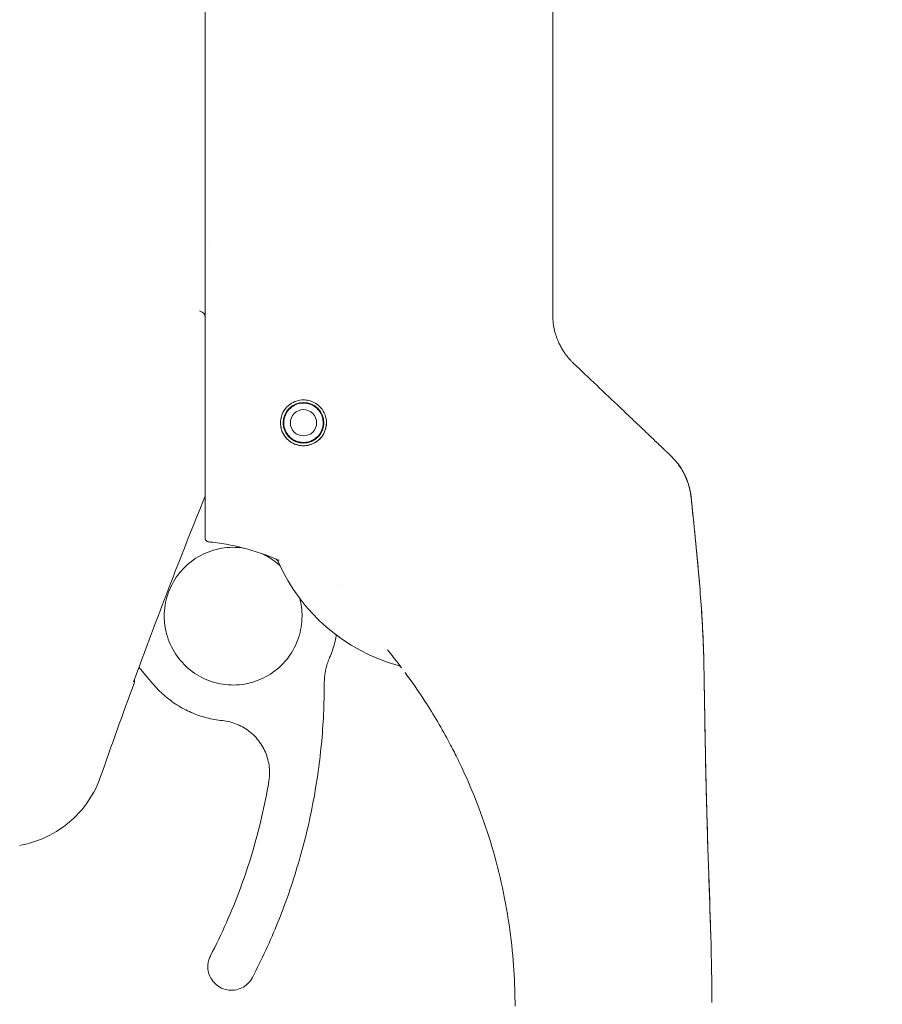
# Model space of a CAD drawing. Header units: inches. Extents: x 2 to 304, y 7 to 191.
# Tile 12 of 53: x 85.59 to 88.18, y 110.97 to 113.92. Entities that reach past the tile are written whole.
import ezdxf

# ---------------------------------------------------------------- set-up
doc = ezdxf.new("R2010")
doc.units = ezdxf.units.IN
doc.header["$LTSCALE"] = 18
doc.header["$MEASUREMENT"] = 0
doc.layers.add('Dimension (ANSI)', color=7, linetype='Continuous', lineweight=5)
doc.layers.add('Visible (ANSI)', color=7, linetype='Continuous', lineweight=5)
doc.styles.add('ROMANS', font='romans.shx')
doc.dimstyles.new('Default (ANSI)', dxfattribs={"dimscale": 18, "dimtxt": 0.08, "dimasz": 0.098425, "dimexe": 0.125, "dimexo": 0.0625, "dimgap": 0.031496, "dimtad": 0, "dimtih": 1, "dimtoh": 1, "dimrnd": 1e-08, "dimzin": 0, "dimdsep": 46, "dimtxsty": 'ROMANS', "dimcen": 0.09, "dimdle": 0.393701, "dimclrd": 256, "dimclre": 256, "dimclrt": 256, "dimadec": 0, "dimazin": 0, "dimtfac": 1.25, "dimtofl": 0, "dimtmove": 0, "dimatfit": 3, "dimfxl": 0, "dimtolj": 1, "dimtzin": 0, "dimlwd": -1, "dimlwe": -1, "dimarcsym": 0})

# ---------------------------------------------------------------- blocks, each defined once
blk = doc.blocks.new('*D29')
at = {"layer": 'Defpoints', "color": 0}
for p in [(83.2262, 112.605), (84.2262, 108.4217), (84.2262, 89.0673)]:
    blk.add_point(p, dxfattribs=at)
at = {"layer": 'Dimension (ANSI)'}
for p, q in [((83.2262, 111.48), (83.2262, 106.1717)), ((84.2262, 90.1923), (84.2262, 110.6717)), ((81.4546, 108.4217), (79.6829, 108.4217)), ((85.9979, 108.4217), (89.7182, 108.4217))]:
    blk.add_line(p, q, dxfattribs=at)
for points in [[(81.4546, 108.717), (81.4546, 108.1264), (83.2262, 108.4217)], [(85.9979, 108.717), (85.9979, 108.1264), (84.2262, 108.4217)]]:
    blk.add_solid(points, dxfattribs=at)
at = {"layer": 'Dimension (ANSI)', "insert": (90.2851, 109.1417), "char_height": 1.44, "attachment_point": 1, "style": 'ROMANS'}
blk.add_mtext('\\A1;1.00', dxfattribs=at)

msp = doc.modelspace()

# ---------------------------------------------------------------- linework, layer by layer
at = {"layer": 'Visible (ANSI)'}
for p, q in [((86.4526, 112.7692), (86.4547, 112.7707)), ((86.4526, 112.769), (86.4549, 112.7706)), ((86.4526, 112.769), (86.4526, 112.7692)), ((86.457, 112.7703), (86.4586, 112.768)), ((86.4571, 112.7702), (86.4586, 112.7681)), ((86.409, 112.757), (86.4095, 112.7598)), ((86.409, 112.7571), (86.4095, 112.7597)), ((86.409, 112.757), (86.409, 112.7571)), ((86.4113, 112.761), (86.414, 112.7605)), ((86.4114, 112.7611), (86.414, 112.7606)), ((86.414, 112.7605), (86.414, 112.7606)), ((86.4586, 112.768), (86.4586, 112.7681)), ((86.4919, 112.7467), (86.4919, 112.7469)), ((86.4919, 112.7469), (86.4946, 112.7464)), ((86.4919, 112.7467), (86.4947, 112.7463)), ((86.4959, 112.7446), (86.4954, 112.7418)), ((86.3867, 112.7177), (86.3851, 112.72)), ((86.3854, 112.722), (86.3878, 112.7237)), ((86.3855, 112.7222), (86.3878, 112.7238)), ((86.3863, 112.7104), (86.3863, 112.7115)), ((86.3878, 112.7237), (86.3878, 112.7238)), ((86.5044, 112.7104), (86.5044, 112.7115)), ((86.5053, 112.6989), (86.5029, 112.6972)), ((86.504, 112.7033), (86.5056, 112.7009)), ((86.504, 112.7032), (86.5056, 112.7008)), ((86.3948, 112.6764), (86.3953, 112.6791)), ((86.3948, 112.6763), (86.3953, 112.6791)), ((86.3988, 112.6741), (86.3959, 112.6746)), ((86.4338, 112.6505), (86.4321, 112.6529)), ((86.4381, 112.6518), (86.4357, 112.6502)), ((86.4795, 112.6599), (86.4767, 112.6604)), ((86.4817, 112.6639), (86.4812, 112.661)), ((86.5534, 112.221), (86.5534, 112.221)), ((85.9516, 111.9769), (85.9931, 111.9274)), ((86.1584, 111.0785), (86.1584, 111.0788))]:
    msp.add_line(p, q, dxfattribs=at)
for radius in [0.061, 0.0394]:
    msp.add_circle((86.4453, 112.7104), radius, dxfattribs=at)
for centre, radius, start, end in [((86.4453, 112.7115), 0.0591, 81.8817, 123.3302), ((86.4453, 112.7104), 0.0591, 82.9416, 122.0584), ((86.4453, 112.7104), 0.0591, 77.0584, 82.9416), ((86.4453, 112.7115), 0.0591, 36.6698, 77.8028), ((86.4453, 112.7115), 0.0591, 127.7151, 168.1183), ((86.4453, 112.7104), 0.0591, 127.9416, 167.0584), ((86.4453, 112.7104), 0.0591, 122.0584, 127.9416), ((86.4453, 112.7104), 0.0591, 37.9415, 77.0584), ((86.4453, 112.7104), 0.0591, 32.0584, 37.9416), ((86.4453, 112.7104), 0.0591, 352.9416, 32.0584), ((86.4453, 112.7115), 0.0591, 360, 31.7993), ((86.4453, 112.7103), 0.0689, 180.0866, 359.908), ((86.4453, 112.7116), 0.061, 180.5649, 214.3028), ((86.4453, 112.7113), 0.061, 180.426, 214.2337), ((86.4453, 112.711), 0.061, 180.2801, 214.161), ((86.4453, 112.7115), 0.0591, 173.8026, 180), ((86.4453, 112.7104), 0.0591, 172.9416, 212.0584), ((86.4453, 112.7104), 0.0591, 167.0584, 172.9416), ((86.4453, 112.7116), 0.061, 350.1606, 359.4351), ((86.4453, 112.7113), 0.061, 350.387, 359.574), ((86.4453, 112.711), 0.061, 350.6259, 359.7199), ((86.4453, 112.711), 0.061, 306.0541, 348.4886), ((86.4453, 112.7113), 0.061, 306.1272, 348.1401), ((86.4453, 112.7116), 0.061, 306.1969, 347.8063), ((86.4453, 112.7104), 0.0591, 307.9416, 347.0584), ((86.4453, 112.7104), 0.0591, 347.0584, 352.9416), ((86.4453, 112.7104), 0.0591, 212.0584, 217.9416), ((86.4453, 112.711), 0.061, 216.6293, 258.663), ((86.4453, 112.7113), 0.061, 217.0496, 258.42), ((86.4453, 112.7116), 0.061, 217.4525, 258.1877), ((86.4453, 112.7104), 0.0591, 217.9415, 257.0584), ((86.4453, 112.7104), 0.0591, 257.0584, 262.9416), ((86.4453, 112.711), 0.061, 261.5114, 303.3706), ((86.4453, 112.7113), 0.061, 261.8599, 302.9504), ((86.4453, 112.7116), 0.061, 262.1937, 302.5475), ((86.4453, 112.7104), 0.0591, 262.9416, 302.0584), ((86.4453, 112.7104), 0.0591, 302.0584, 307.9416), ((86.8752, 112.5139), 0.5512, 203.6685, 254.6398), ((100.7114, 106.4774), 15.748, 159.74434, 160.82859)]:
    msp.add_arc(centre, radius, start, end, dxfattribs=at)
for centre, major_axis, ratio, start_param, end_param in [((87.4589, 113.0716), (-0.2377, -0.1397), 0.832675, 0.198438, 0.234151), ((87.4122, 112.4683), (-0.0314, 0.1943), 0.999998, 4.712389, 5.363425), ((87.4122, 112.4676), (0.1587, 0.1164), 0.999986, 5.754036, 6.283764), ((86.3637, 112.2794), (0.0081, 0.0184), 0.957139, 6.283185, 6.286793), ((86.6814, 112.0167), (0.0155, 0.0128), 0.76332, 6.282539, 6.283187), ((86.8752, 112.5142), (0.5314, -0.1463), 0.999999, 4.712389, 4.712395)]:
    msp.add_ellipse(centre, major_axis=major_axis, ratio=ratio, start_param=start_param, end_param=end_param, dxfattribs=at)
for points, knots in [([(86.1501, 114.0244), (86.1501, 113.9395), (86.1501, 113.8578), (86.1501, 113.7784), (86.1501, 113.6991), (86.1501, 113.6222), (86.1501, 113.5498), (86.1501, 113.4775), (86.1501, 113.4097), (86.1501, 113.339), (86.1501, 113.2684), (86.1501, 113.1948), (86.1501, 113.1208)], [0, 0, 0, 0, 0.25, 0.25, 0.25, 0.5, 0.5, 0.5, 0.75, 0.75, 0.75, 1, 1, 1, 1]), ([(87.1934, 113.4208), (87.1934, 113.4298), (87.1934, 113.4392), (87.1934, 113.449), (87.1934, 113.4589), (87.1934, 113.4693), (87.1934, 113.4801), (87.1934, 113.4909), (87.1934, 113.5022), (87.1934, 113.514), (87.1934, 113.5258), (87.1934, 113.5381), (87.1934, 113.5509), (87.1934, 113.5637), (87.1934, 113.5771), (87.1934, 113.591), (87.1934, 113.6048), (87.1934, 113.6193), (87.1934, 113.6342), (87.1934, 113.6492), (87.1934, 113.6648), (87.1934, 113.6809), (87.1934, 113.697), (87.1934, 113.7138), (87.1934, 113.731), (87.1934, 113.7482), (87.1934, 113.766), (87.1934, 113.7841), (87.1934, 113.8023), (87.1934, 113.8209), (87.1934, 113.8387), (87.1934, 113.8564), (87.1934, 113.8732), (87.1934, 113.8883), (87.1934, 113.9035), (87.1934, 113.9169), (87.1934, 113.9289), (87.1934, 113.941), (87.1934, 113.9515), (87.1934, 113.9608), (87.1934, 113.9701), (87.1934, 113.9781), (87.1934, 113.9852), (87.1934, 113.9922), (87.1934, 113.9982), (87.1934, 114.0034), (87.1934, 114.0085), (87.1934, 114.0129), (87.1934, 114.0165), (87.1934, 114.0202), (87.1934, 114.0232), (87.1934, 114.0256), (87.1934, 114.028), (87.1934, 114.0298), (87.1934, 114.0312), (87.1934, 114.0326), (87.1934, 114.0336), (87.1934, 114.0342), (87.1934, 114.0348), (87.1934, 114.0351), (87.1934, 114.0351)], [0, 0, 0, 0, 0.05, 0.05, 0.05, 0.1, 0.1, 0.1, 0.15, 0.15, 0.15, 0.2, 0.2, 0.2, 0.25, 0.25, 0.25, 0.3, 0.3, 0.3, 0.35, 0.35, 0.35, 0.4, 0.4, 0.4, 0.45, 0.45, 0.45, 0.5, 0.5, 0.5, 0.55, 0.55, 0.55, 0.6, 0.6, 0.6, 0.65, 0.65, 0.65, 0.7, 0.7, 0.7, 0.75, 0.75, 0.75, 0.8, 0.8, 0.8, 0.85, 0.85, 0.85, 0.9, 0.9, 0.9, 0.95, 0.95, 0.95, 1, 1, 1, 1]), ([(87.1934, 113.0311), (87.1934, 113.0719), (87.1934, 113.1135), (87.1934, 113.156), (87.1934, 113.1985), (87.1934, 113.2418), (87.1934, 113.286), (87.1934, 113.3301), (87.1934, 113.3751), (87.1934, 113.4208)], [0, 0, 0, 0, 0.3333333, 0.3333333, 0.3333333, 0.6666667, 0.6666667, 0.6666667, 1, 1, 1, 1]), ([(86.1501, 113.1208), (86.1501, 113.1109), (86.1501, 113.1008), (86.1501, 113.0903), (86.1501, 113.0797), (86.1501, 113.0688), (86.1501, 113.0581), (86.1501, 113.0474), (86.1501, 113.0369), (86.1501, 113.0265), (86.1501, 113.0161), (86.1501, 113.0058), (86.1501, 112.9956), (86.1501, 112.9854), (86.1501, 112.9753), (86.1501, 112.9654), (86.1501, 112.9556), (86.1501, 112.9459), (86.1501, 112.9359), (86.1501, 112.926), (86.1501, 112.9158), (86.1501, 112.9051), (86.1501, 112.8944), (86.1501, 112.8831), (86.1501, 112.8717), (86.1501, 112.8603), (86.1501, 112.8488), (86.1501, 112.8371), (86.1501, 112.8254), (86.1501, 112.8136), (86.1501, 112.8016), (86.1501, 112.7896), (86.1501, 112.7776), (86.1501, 112.7654), (86.1501, 112.7533), (86.1501, 112.7411), (86.1501, 112.7289), (86.1501, 112.7167), (86.1501, 112.7045), (86.1501, 112.6922), (86.1501, 112.6799), (86.1501, 112.6673), (86.1501, 112.6557), (86.1501, 112.644), (86.1501, 112.6332), (86.1501, 112.6234), (86.1501, 112.6135), (86.1501, 112.6046), (86.1501, 112.5963), (86.1501, 112.588), (86.1501, 112.5803), (86.1501, 112.5731), (86.1501, 112.5658), (86.1501, 112.5589), (86.1501, 112.5523), (86.1501, 112.5456), (86.1501, 112.5391), (86.1501, 112.5327), (86.1501, 112.5263), (86.1501, 112.5201), (86.1501, 112.5139), (86.1501, 112.5077), (86.1501, 112.5016), (86.1501, 112.4955), (86.1501, 112.4894), (86.1501, 112.4833), (86.1501, 112.4774), (86.1501, 112.4714), (86.1501, 112.4656), (86.1501, 112.4603), (86.1501, 112.4549), (86.1501, 112.4501), (86.1501, 112.4458), (86.1501, 112.4414), (86.1501, 112.4375), (86.1501, 112.434), (86.1501, 112.4304), (86.1501, 112.4271), (86.1501, 112.4242), (86.1501, 112.4212), (86.1501, 112.4186), (86.1501, 112.4161), (86.1501, 112.4137), (86.1501, 112.4115), (86.1501, 112.4094), (86.1501, 112.4074), (86.1501, 112.4055), (86.1501, 112.4037), (86.1501, 112.402), (86.1501, 112.4004), (86.1501, 112.3988), (86.1501, 112.3973), (86.1501, 112.3958), (86.1501, 112.3944), (86.1501, 112.393), (86.1501, 112.3916), (86.1501, 112.3903), (86.1501, 112.3889), (86.1501, 112.3876), (86.1501, 112.3862), (86.1501, 112.3849), (86.1501, 112.3835), (86.1501, 112.3822), (86.1501, 112.3809), (86.1501, 112.3797), (86.1501, 112.3786), (86.1501, 112.3775), (86.1501, 112.3766), (86.1501, 112.3757), (86.1501, 112.3749), (86.1501, 112.3741), (86.1501, 112.3734), (86.1501, 112.3728), (86.1501, 112.3722), (86.1501, 112.3716), (86.1501, 112.3711), (86.1501, 112.3706), (86.1501, 112.3701), (86.1501, 112.3697), (86.1501, 112.3693), (86.1501, 112.3689), (86.1501, 112.3686), (86.1501, 112.3682), (86.1501, 112.3679), (86.1501, 112.3676), (86.1501, 112.3674), (86.1501, 112.3672), (86.1501, 112.3669), (86.1501, 112.3667), (86.1501, 112.3665), (86.1501, 112.3663), (86.1501, 112.3662), (86.1501, 112.366), (86.1501, 112.3659), (86.1501, 112.3658), (86.1501, 112.3656), (86.1501, 112.3655), (86.1501, 112.3654), (86.1501, 112.3654), (86.1501, 112.3653), (86.1501, 112.3652), (86.1501, 112.3652), (86.1501, 112.3651), (86.1501, 112.3651), (86.1501, 112.365), (86.1501, 112.365), (86.1501, 112.365), (86.1501, 112.3649), (86.1501, 112.3649), (86.1501, 112.3649), (86.1501, 112.3649)], [0, 0, 0, 0, 0.02, 0.02, 0.02, 0.04, 0.04, 0.04, 0.06, 0.06, 0.06, 0.08, 0.08, 0.08, 0.1, 0.1, 0.1, 0.12, 0.12, 0.12, 0.14, 0.14, 0.14, 0.16, 0.16, 0.16, 0.18, 0.18, 0.18, 0.2, 0.2, 0.2, 0.22, 0.22, 0.22, 0.24, 0.24, 0.24, 0.26, 0.26, 0.26, 0.28, 0.28, 0.28, 0.3, 0.3, 0.3, 0.32, 0.32, 0.32, 0.34, 0.34, 0.34, 0.36, 0.36, 0.36, 0.38, 0.38, 0.38, 0.4, 0.4, 0.4, 0.42, 0.42, 0.42, 0.44, 0.44, 0.44, 0.46, 0.46, 0.46, 0.48, 0.48, 0.48, 0.5, 0.5, 0.5, 0.52, 0.52, 0.52, 0.54, 0.54, 0.54, 0.56, 0.56, 0.56, 0.58, 0.58, 0.58, 0.6, 0.6, 0.6, 0.62, 0.62, 0.62, 0.64, 0.64, 0.64, 0.66, 0.66, 0.66, 0.68, 0.68, 0.68, 0.7, 0.7, 0.7, 0.72, 0.72, 0.72, 0.74, 0.74, 0.74, 0.76, 0.76, 0.76, 0.78, 0.78, 0.78, 0.8, 0.8, 0.8, 0.82, 0.82, 0.82, 0.84, 0.84, 0.84, 0.86, 0.86, 0.86, 0.88, 0.88, 0.88, 0.9, 0.9, 0.9, 0.92, 0.92, 0.92, 0.94, 0.94, 0.94, 0.96, 0.96, 0.96, 0.98, 0.98, 0.98, 1, 1, 1, 1]), ([(86.1493, 113.0332), (86.1488, 113.0351), (86.1478, 113.0368), (86.1465, 113.0384), (86.1451, 113.0399), (86.1433, 113.0413), (86.1411, 113.0427), (86.139, 113.044), (86.1365, 113.0453), (86.1338, 113.0466)], [0, 0, 0, 0, 0.333333, 0.333333, 0.333333, 0.666667, 0.666667, 0.666667, 1, 1, 1, 1]), ([(86.1493, 113.0332), (86.1496, 113.0321), (86.1498, 113.0301), (86.15, 113.0255), (86.1501, 113.023), (86.1501, 113.0206)], [-0.03976287, -0.03976287, -0.03976287, -0.03976287, -0.01919123, -0.01919123, 0, 0, 0, 0]), ([(87.1934, 113.0326), (87.1934, 113.024), (87.1939, 113.0159), (87.1949, 113.0083), (87.1958, 113.0007), (87.1971, 112.9937), (87.1987, 112.9871), (87.2002, 112.9806), (87.202, 112.9745), (87.204, 112.9688), (87.2059, 112.9632), (87.208, 112.958), (87.2101, 112.9532), (87.2122, 112.9484), (87.2144, 112.944), (87.2166, 112.9399), (87.2187, 112.9357), (87.221, 112.932), (87.2231, 112.9284), (87.2253, 112.9249), (87.2275, 112.9217), (87.2297, 112.9186), (87.2318, 112.9156), (87.234, 112.9127), (87.2361, 112.9101), (87.2382, 112.9074), (87.2403, 112.9049), (87.2424, 112.9025), (87.2445, 112.9001), (87.2467, 112.8978), (87.2488, 112.8956)], [0, 0, 0, 0, 0.1, 0.1, 0.1, 0.2, 0.2, 0.2, 0.3, 0.3, 0.3, 0.4, 0.4, 0.4, 0.5, 0.5, 0.5, 0.6, 0.6, 0.6, 0.7, 0.7, 0.7, 0.8, 0.8, 0.8, 0.9, 0.9, 0.9, 1, 1, 1, 1]), ([(86.4453, 112.6413), (86.4401, 112.6413), (86.4349, 112.6419), (86.4247, 112.6442), (86.4198, 112.646), (86.4077, 112.6519), (86.4011, 112.6568), (86.3893, 112.669), (86.3846, 112.6766), (86.3787, 112.6913), (86.3771, 112.6983), (86.3762, 112.712), (86.3767, 112.7186), (86.3797, 112.7325), (86.3826, 112.7396), (86.3913, 112.7538), (86.3976, 112.7606), (86.4109, 112.7702), (86.4174, 112.7735), (86.4311, 112.7779), (86.4382, 112.779), (86.4453, 112.779)], [-0.5739281, -0.5739281, -0.5739281, -0.5739281, -0.533814, -0.533814, -0.4939143, -0.4939143, -0.4307597, -0.4307597, -0.3597657, -0.3597657, -0.3005984, -0.3005984, -0.2454531, -0.2454531, -0.1831514, -0.1831514, -0.1104073, -0.1104073, -0.0546787, -0.0546787, -0.000001, -0.000001, -0.000001, -0.000001]), ([(86.4453, 112.779), (86.4507, 112.779), (86.4559, 112.7784), (86.4663, 112.7759), (86.4714, 112.7741), (86.4841, 112.7678), (86.4911, 112.7624), (86.5026, 112.7494), (86.507, 112.742), (86.5127, 112.7266), (86.5141, 112.7189), (86.5144, 112.7035), (86.5132, 112.696), (86.5084, 112.6813), (86.5047, 112.6744), (86.4948, 112.6614), (86.4884, 112.6557), (86.4757, 112.648), (86.4699, 112.6455), (86.4579, 112.6421), (86.4517, 112.6413), (86.4453, 112.6413)], [-0.5692874, -0.5692874, -0.5692874, -0.5692874, -0.5288858, -0.5288858, -0.4876841, -0.4876841, -0.4202422, -0.4202422, -0.3530717, -0.3530717, -0.2912927, -0.2912927, -0.2304014, -0.2304014, -0.1671779, -0.1671779, -0.0985288, -0.0985288, -0.0485921, -0.0485921, -0.000001, -0.000001, -0.000001, -0.000001]), ([(87.396, 112.7554), (87.4018, 112.7499), (87.408, 112.744), (87.4149, 112.7375), (87.4218, 112.7309), (87.4293, 112.7237), (87.4368, 112.7166), (87.4442, 112.7096), (87.4516, 112.7026), (87.4583, 112.6961), (87.4651, 112.6897), (87.4714, 112.6837), (87.4771, 112.6783), (87.4829, 112.6728), (87.4882, 112.6678), (87.493, 112.6632), (87.4978, 112.6586), (87.5022, 112.6545), (87.5062, 112.6507), (87.5102, 112.6469), (87.5138, 112.6434), (87.517, 112.6403), (87.5203, 112.6372), (87.5232, 112.6344), (87.5258, 112.6319), (87.5284, 112.6295), (87.5307, 112.6273), (87.5328, 112.6253), (87.5348, 112.6234), (87.5365, 112.6217), (87.5381, 112.6203), (87.5396, 112.6188), (87.5409, 112.6176), (87.542, 112.6166), (87.5431, 112.6155), (87.544, 112.6146), (87.5447, 112.6139), (87.5455, 112.6132), (87.5461, 112.6126), (87.5465, 112.6122), (87.547, 112.6118), (87.5473, 112.6115), (87.5475, 112.6113), (87.5477, 112.6111), (87.5478, 112.611), (87.5478, 112.611)], [0, 0, 0, 0, 0.0666667, 0.0666667, 0.0666667, 0.1333333, 0.1333333, 0.1333333, 0.2, 0.2, 0.2, 0.2666667, 0.2666667, 0.2666667, 0.3333333, 0.3333333, 0.3333333, 0.4, 0.4, 0.4, 0.4666667, 0.4666667, 0.4666667, 0.5333333, 0.5333333, 0.5333333, 0.6, 0.6, 0.6, 0.6666667, 0.6666667, 0.6666667, 0.7333333, 0.7333333, 0.7333333, 0.8, 0.8, 0.8, 0.8666667, 0.8666667, 0.8666667, 0.9333333, 0.9333333, 0.9333333, 1, 1, 1, 1]), ([(87.5889, 112.5549), (87.5889, 112.5549), (87.5889, 112.5548), (87.5894, 112.5538), (87.591, 112.5507), (87.5947, 112.5418), (87.596, 112.5387), (87.5993, 112.5295), (87.6015, 112.5226), (87.6054, 112.5068), (87.6071, 112.4976), (87.6081, 112.4882)], [0.3053987, 0.3053987, 0.3053987, 0.3053987, 0.3282616, 0.3282616, 0.4478101, 0.4478101, 0.4954122, 0.4954122, 0.5678673, 0.5678673, 0.6460099, 0.6460099, 0.6460099, 0.6460099]), ([(87.6467, 111.9819), (87.6458, 112.0385), (87.6429, 112.0962), (87.639, 112.1537), (87.635, 112.2116), (87.63, 112.2692), (87.6246, 112.3253), (87.6192, 112.3813), (87.6134, 112.4356), (87.608, 112.4878)], [0.0020287, 0.0020287, 0.0020287, 0.0020287, 0.3333333, 0.3333333, 0.3333333, 0.6666667, 0.6666667, 0.6666667, 1, 1, 1, 1]), ([(87.6081, 112.4882), (87.6165, 112.4066), (87.6251, 112.325), (87.6374, 112.182), (87.6417, 112.1205), (87.6449, 112.0476), (87.6453, 112.0361), (87.6458, 112.0207), (87.6459, 112.0166), (87.6462, 112.0088), (87.6463, 112.005), (87.6464, 112.0001), (87.6464, 111.9987), (87.6465, 111.9949), (87.6465, 111.9931), (87.6467, 111.9867), (87.6466, 111.9867), (87.6467, 111.9856), (87.6467, 111.9854), (87.6467, 111.9854)], [0.000007, 0.000007, 0.000007, 0.000007, 0.62501, 0.62501, 1.093866, 1.093866, 1.181845, 1.181845, 1.213164, 1.213164, 1.244798, 1.244798, 1.260531, 1.260531, 1.292347, 1.292347, 1.419912, 1.419912, 1.535065, 1.535065, 1.535065, 1.535065]), ([(86.1607, 112.3532), (86.1593, 112.3533), (86.158, 112.3537), (86.1555, 112.3549), (86.1542, 112.3558), (86.1522, 112.358), (86.1514, 112.3593), (86.1503, 112.3621), (86.1501, 112.3635), (86.1501, 112.3649)], [0, 0, 0, 0, 0.01021357, 0.01021357, 0.02188893, 0.02188893, 0.03336269, 0.03336269, 0.0441913, 0.0441913, 0.0441913, 0.0441913]), ([(86.0276, 112.13), (86.0276, 112.1521), (86.0311, 112.1741), (86.045, 112.216), (86.0553, 112.2358), (86.0817, 112.2712), (86.0977, 112.2867), (86.1338, 112.312), (86.1539, 112.3217), (86.1961, 112.3344), (86.2183, 112.3373), (86.2492, 112.3364), (86.2581, 112.3355), (86.2669, 112.3341)], [5.934696, 5.934696, 5.934696, 5.934696, 6.254696, 6.254696, 6.574696, 6.574696, 6.894696, 6.894696, 7.214696, 7.214696, 7.534696, 7.534696, 7.663835, 7.663835, 7.663835, 7.663835]), ([(86.1607, 112.3532), (86.1617, 112.3531), (86.1627, 112.353), (86.1647, 112.3527), (86.1658, 112.3526), (86.1668, 112.3525)], [-0.01552729, -0.01552729, -0.01552729, -0.01552729, -0.00775591, -0.00775591, -0.00000008, -0.00000008, -0.00000008, -0.00000008]), ([(86.3718, 112.2978), (86.3555, 112.3049), (86.339, 112.3114), (86.3223, 112.3173), (86.3056, 112.3231), (86.2887, 112.3283), (86.2715, 112.3329), (86.2544, 112.3375), (86.2371, 112.3414), (86.2196, 112.3447), (86.2022, 112.348), (86.1845, 112.3506), (86.1668, 112.3525)], [0, 0, 0, 0, 0.25, 0.25, 0.25, 0.5, 0.5, 0.5, 0.75, 0.75, 0.75, 1, 1, 1, 1]), ([(86.3204, 112.3179), (86.3354, 112.311), (86.3496, 112.3024), (86.3671, 112.2885), (86.3715, 112.2847), (86.3758, 112.2807)], [7.9353654, 7.9353654, 7.9353654, 7.9353654, 8.174696, 8.174696, 8.2594098, 8.2594098, 8.2594098, 8.2594098]), ([(86.3704, 112.2926), (86.3696, 112.2945), (86.3684, 112.2963), (86.3666, 112.2983), (86.3661, 112.2988), (86.3649, 112.2999), (86.3643, 112.3004), (86.3634, 112.301), (86.3631, 112.3013), (86.3625, 112.3017), (86.3622, 112.3018), (86.3618, 112.302), (86.3617, 112.3021), (86.3615, 112.3022)], [0, 0, 0, 0, 0.01596637, 0.01596637, 0.02233044, 0.02233044, 0.03098843, 0.03098843, 0.03798263, 0.03798263, 0.04787163, 0.04787163, 0.05895512, 0.05895512, 0.05895512, 0.05895512]), ([(86.4339, 112.1836), (86.4339, 112.1836), (86.4339, 112.1835), (86.4386, 112.1661), (86.441, 112.1481), (86.441, 112.13)], [8.8139967, 8.8139967, 8.8139967, 8.8139967, 8.814696, 8.814696, 9.0762887, 9.0762887, 9.0762887, 9.0762887]), ([(86.441, 112.13), (86.4409, 112.1081), (86.4374, 112.0861), (86.4235, 112.0443), (86.4132, 112.0245), (86.3869, 111.9892), (86.3709, 111.9736), (86.3348, 111.9483), (86.3147, 111.9386), (86.2724, 111.9259), (86.2503, 111.923), (86.2062, 111.9243), (86.1843, 111.9285), (86.1428, 111.9436), (86.1233, 111.9545), (86.0888, 111.9818), (86.0737, 111.9983), (86.0495, 112.0352), (86.0403, 112.0555), (86.03, 112.0942), (86.0276, 112.1121), (86.0276, 112.13)], [2.794316, 2.794316, 2.794316, 2.794316, 3.113103, 3.113103, 3.433104, 3.433104, 3.753104, 3.753104, 4.073104, 4.073104, 4.393103, 4.393103, 4.713103, 4.713103, 5.033103, 5.033103, 5.353103, 5.353103, 5.673103, 5.673103, 5.933483, 5.933483, 5.933483, 5.933483]), ([(86.5441, 112.0732), (86.544, 112.0726), (86.5438, 112.0719), (86.5423, 112.0637), (86.5406, 112.0563), (86.5367, 112.0416), (86.5344, 112.0343), (86.5295, 112.0199), (86.5267, 112.0128), (86.5237, 112.0058)], [2.9744419, 2.9744419, 2.9744419, 2.9744419, 2.9809663, 2.9809663, 3.0535003, 3.0535003, 3.1260344, 3.1260344, 3.1985684, 3.1985684, 3.1985684, 3.1985684]), ([(86.5237, 112.0058), (86.5216, 112.0009), (86.5197, 111.9959), (86.5163, 111.9858), (86.5148, 111.9807), (86.5123, 111.9704), (86.5112, 111.9652), (86.5095, 111.9547), (86.5088, 111.9494), (86.508, 111.9388), (86.5077, 111.9335), (86.5077, 111.9282)], [6.2262096, 6.2262096, 6.2262096, 6.2262096, 6.3072936, 6.3072936, 6.3883777, 6.3883777, 6.4694617, 6.4694617, 6.5505458, 6.5505458, 6.6316298, 6.6316298, 6.6316298, 6.6316298]), ([(86.7382, 111.9771), (86.7382, 111.9771), (86.7381, 111.9771), (86.7379, 111.9774), (86.7377, 111.9775), (86.7373, 111.9779), (86.7371, 111.9782), (86.7362, 111.9788), (86.7356, 111.9793), (86.7336, 111.9806), (86.7321, 111.9814), (86.7302, 111.9821), (86.7297, 111.9822), (86.7292, 111.9824)], [0.04719883, 0.04719883, 0.04719883, 0.04719883, 0.04815469, 0.04815469, 0.05124966, 0.05124966, 0.05434471, 0.05434471, 0.06057112, 0.06057112, 0.07300749, 0.07300749, 0.07679033, 0.07679033, 0.07679033, 0.07679033]), ([(87.6468, 111.9806), (87.6468, 111.9801), (87.6468, 111.9806), (87.6468, 111.976), (87.6468, 111.9754), (87.6469, 111.9741), (87.6469, 111.9733), (87.6469, 111.9714), (87.6469, 111.9703), (87.647, 111.9666), (87.647, 111.9636), (87.6472, 111.9548), (87.6473, 111.9486), (87.6476, 111.9322), (87.6477, 111.9218), (87.6484, 111.8803), (87.6489, 111.8491), (87.651, 111.7245), (87.6529, 111.6311), (87.6595, 111.3979), (87.6653, 111.2581), (87.669, 111.102), (87.6693, 111.0859), (87.6699, 111.0551), (87.6701, 111.0401), (87.6704, 111.0129), (87.6705, 111.0005), (87.6706, 110.9867), (87.6706, 110.9832), (87.6706, 110.9773), (87.6706, 110.9749), (87.6706, 110.9726), (87.6706, 110.9723), (87.6706, 110.9719), (87.6706, 110.9718), (87.6706, 110.9716), (87.6706, 110.9715), (87.6706, 110.9714), (87.6706, 110.9714), (87.6706, 110.9714), (87.6706, 110.9713), (87.6706, 110.9713), (87.6706, 110.9713), (87.6706, 110.9713)], [0, 0, 0, 0, 0.11596, 0.11596, 0.128622, 0.128622, 0.140261, 0.140261, 0.151942, 0.151942, 0.175588, 0.175588, 0.222215, 0.222215, 0.30144, 0.30144, 0.538979, 0.538979, 1.251691, 1.251691, 2.320589, 2.320589, 2.443126, 2.443126, 2.561446, 2.561446, 2.684111, 2.684111, 2.734276, 2.734276, 2.780751, 2.780751, 2.78752, 2.78752, 2.790414, 2.790414, 2.79186, 2.79186, 2.792584, 2.792584, 2.792945, 2.792945, 2.792972, 2.792972, 2.792972, 2.792972]), ([(87.6468, 111.9773), (87.6468, 111.9773), (87.6468, 111.9773), (87.6468, 111.9772), (87.6468, 111.977), (87.6468, 111.9751), (87.6469, 111.9745), (87.6469, 111.9723), (87.6469, 111.9715), (87.6469, 111.9697), (87.6469, 111.9688), (87.647, 111.9664), (87.647, 111.9648), (87.6471, 111.9614), (87.6471, 111.9596), (87.6472, 111.9547), (87.6472, 111.9516), (87.6474, 111.9418), (87.6475, 111.935), (87.6479, 111.908), (87.6483, 111.8877), (87.6496, 111.8066), (87.6506, 111.7458), (87.6539, 111.594), (87.6564, 111.5029), (87.6616, 111.3445), (87.6641, 111.2739), (87.6663, 111.2017), (87.6666, 111.1917), (87.667, 111.1778), (87.6672, 111.1729), (87.6673, 111.1676), (87.6674, 111.1661), (87.6674, 111.1646), (87.6674, 111.1643), (87.6674, 111.1641), (87.6674, 111.164), (87.6674, 111.164)], [2.385573, 2.385573, 2.385573, 2.385573, 2.413423, 2.413423, 2.521095, 2.521095, 2.561563, 2.561563, 2.578262, 2.578262, 2.58963, 2.58963, 2.604275, 2.604275, 2.618931, 2.618931, 2.642678, 2.642678, 2.694264, 2.694264, 2.848836, 2.848836, 3.312396, 3.312396, 4.007988, 4.007988, 4.531683, 4.531683, 4.619555, 4.619555, 4.67259, 4.67259, 4.699088, 4.699088, 4.715138, 4.715138, 4.720726, 4.720726, 4.720726, 4.720726]), ([(86.9171, 111.6825), (86.9136, 111.6899), (86.9099, 111.6976), (86.8989, 111.7198), (86.8915, 111.7343), (86.8609, 111.792), (86.836, 111.8344), (86.7906, 111.9045), (86.7708, 111.9331), (86.7502, 111.9611)], [0, 0, 0, 0, 0.0657042, 0.0657042, 0.190626, 0.190626, 0.565452, 0.565452, 0.8309819, 0.8309819, 0.8309819, 0.8309819]), ([(85.9381, 111.9401), (85.9382, 111.9397), (85.9382, 111.9394), (85.9385, 111.9376), (85.9385, 111.9362), (85.9382, 111.933), (85.9378, 111.9312), (85.9372, 111.9295)], [0.02089473, 0.02089473, 0.02089473, 0.02089473, 0.02378842, 0.02378842, 0.03458493, 0.03458493, 0.0481264, 0.0481264, 0.0481264, 0.0481264]), ([(86.2022, 111.8167), (86.1861, 111.8184), (86.1701, 111.8213), (86.1388, 111.8294), (86.1235, 111.8347), (86.0939, 111.8476), (86.0795, 111.8552), (86.0522, 111.8725), (86.0392, 111.8822), (86.0149, 111.9035), (86.0035, 111.9151), (85.9931, 111.9274)], [4.4660699, 4.4660699, 4.4660699, 4.4660699, 4.6200535, 4.6200535, 4.774037, 4.774037, 4.9280206, 4.9280206, 5.0820042, 5.0820042, 5.2359878, 5.2359878, 5.2359878, 5.2359878]), ([(86.5077, 111.9282), (86.5077, 111.867), (86.5048, 111.8059), (86.4931, 111.6842), (86.4843, 111.6236), (86.461, 111.5036), (86.4465, 111.4441), (86.4118, 111.3269), (86.3916, 111.2691), (86.3459, 111.1557), (86.3203, 111.1001), (86.2921, 111.0458)], [2.7931481, 2.7931481, 2.7931481, 2.7931481, 2.8890045, 2.8890045, 2.9848609, 2.9848609, 3.0807173, 3.0807173, 3.1765737, 3.1765737, 3.27243, 3.27243, 3.27243, 3.27243]), ([(86.2022, 111.8167), (86.2175, 111.8151), (86.2326, 111.8113), (86.261, 111.7994), (86.2744, 111.7914), (86.2982, 111.7717), (86.3086, 111.7602), (86.3257, 111.7345), (86.3324, 111.7204), (86.3413, 111.6909), (86.3436, 111.6755), (86.3436, 111.6601)], [1.324477, 1.324477, 1.324477, 1.324477, 1.618202, 1.618202, 1.911928, 1.911928, 2.205653, 2.205653, 2.499378, 2.499378, 2.793103, 2.793103, 2.793103, 2.793103]), ([(85.8367, 111.649), (85.8255, 111.6168), (85.8088, 111.5861), (85.7675, 111.5329), (85.7424, 111.5095), (85.6868, 111.4722), (85.6557, 111.4579), (85.6137, 111.4462), (85.6038, 111.444), (85.5939, 111.4423)], [0.0000069, 0.0000069, 0.0000069, 0.0000069, 0.2593885, 0.2593885, 0.5141368, 0.5141368, 0.7690513, 0.7690513, 0.8459641, 0.8459641, 0.8459641, 0.8459641]), ([(86.3436, 111.6601), (86.3436, 111.6584), (86.3435, 111.6567), (86.3434, 111.6533), (86.3433, 111.6515), (86.3431, 111.6481), (86.343, 111.6463), (86.3426, 111.6428), (86.3424, 111.6411), (86.3419, 111.6376), (86.3417, 111.6359), (86.3414, 111.6341)], [2.7946953, 2.7946953, 2.7946953, 2.7946953, 2.8264876, 2.8264876, 2.8598718, 2.8598718, 2.893256, 2.893256, 2.9266401, 2.9266401, 2.9600243, 2.9600243, 2.9600243, 2.9600243]), ([(87.0801, 110.9597), (87.0801, 110.9935), (87.0791, 111.0293), (87.0766, 111.0678), (87.0741, 111.1063), (87.0701, 111.1475), (87.0644, 111.1891), (87.0587, 111.2308), (87.0513, 111.2729), (87.0422, 111.3148), (87.0332, 111.3567), (87.0225, 111.3983), (87.0105, 111.4387), (86.9985, 111.4791), (86.9852, 111.5184), (86.9715, 111.5547), (86.9578, 111.591), (86.9438, 111.6244), (86.9296, 111.6555)], [0, 0, 0, 0, 0.166667, 0.166667, 0.166667, 0.333333, 0.333333, 0.333333, 0.5, 0.5, 0.5, 0.666667, 0.666667, 0.666667, 0.833333, 0.833333, 0.833333, 1, 1, 1, 1]), ([(86.3414, 111.6341), (86.3353, 111.5978), (86.328, 111.5616), (86.3112, 111.4897), (86.3017, 111.454), (86.2805, 111.3834), (86.2687, 111.3483), (86.2431, 111.2791), (86.2292, 111.2449), (86.1994, 111.1775), (86.1834, 111.1442), (86.1664, 111.1114)], [2.9600243, 2.9600243, 2.9600243, 2.9600243, 3.0225055, 3.0225055, 3.0849866, 3.0849866, 3.1474678, 3.1474678, 3.2099489, 3.2099489, 3.27243, 3.27243, 3.27243, 3.27243]), ([(86.1584, 111.0788), (86.1584, 111.081), (86.1585, 111.0833), (86.1589, 111.0878), (86.1592, 111.09), (86.1601, 111.0945), (86.1606, 111.0967), (86.1619, 111.101), (86.1627, 111.1032), (86.1644, 111.1074), (86.1653, 111.1094), (86.1664, 111.1114)], [5.9346961, 5.9346961, 5.9346961, 5.9346961, 6.0305614, 6.0305614, 6.1264267, 6.1264267, 6.2222921, 6.2222921, 6.3181574, 6.3181574, 6.4140227, 6.4140227, 6.4140227, 6.4140227]), ([(86.2921, 111.0458), (86.2886, 111.0391), (86.2841, 111.033), (86.2732, 111.0224), (86.267, 111.018), (86.2533, 111.0114), (86.246, 111.0092), (86.231, 111.0073), (86.2234, 111.0075), (86.2085, 111.0103), (86.2013, 111.0129), (86.1881, 111.0203), (86.1821, 111.025), (86.1719, 111.0362), (86.1677, 111.0426), (86.1615, 111.0564), (86.1595, 111.0638), (86.1585, 111.0737), (86.1584, 111.0761), (86.1584, 111.0785)], [3.27243, 3.27243, 3.27243, 3.27243, 3.59243, 3.59243, 3.91243, 3.91243, 4.23243, 4.23243, 4.55243, 4.55243, 4.87243, 4.87243, 5.19243, 5.19243, 5.51243, 5.51243, 5.83243, 5.83243, 5.934696, 5.934696, 5.934696, 5.934696])]:
    msp.add_open_spline(points, degree=3, knots=knots, dxfattribs=at)
for points in [[(86.1628, 113.2535), (86.1628, 113.2535), (86.1628, 113.2535), (86.1628, 113.2535)], [(87.2547, 112.8897), (87.3014, 112.8453), (87.3485, 112.8005), (87.396, 112.7554)], [(86.1501, 112.49), (86.0757, 112.3056), (86.004, 112.1202), (85.9356, 111.9335)], [(87.6081, 112.4881), (87.6081, 112.4881), (87.6081, 112.4881), (87.6081, 112.4881)], [(86.372, 112.2977), (86.3719, 112.2978), (86.3718, 112.2978), (86.3718, 112.2978)], [(87.6467, 111.9816), (87.6465, 111.9977), (87.6461, 112.0139), (87.6455, 112.0301)], [(86.7397, 111.9751), (86.726, 111.9932), (86.7118, 112.0113), (86.6969, 112.0295)], [(87.6468, 111.9806), (87.6468, 111.9809), (87.6467, 111.9813), (87.6467, 111.9816)], [(85.9356, 111.9335), (85.9356, 111.9335), (85.9356, 111.9335), (85.9356, 111.9335)], [(85.9372, 111.9295), (85.9372, 111.9295), (85.9372, 111.9295), (85.9372, 111.9295)], [(86.9296, 111.6555), (86.9256, 111.6644), (86.9214, 111.6734), (86.9171, 111.6825)]]:
    msp.add_open_spline(points, degree=3, dxfattribs=at)

# ---------------------------------------------------------------- dimensions: what is measured, and where the dimension line sits
at = {"layer": 'Dimension (ANSI)'}
dim = msp.add_linear_dim(base=(84.2262, 108.4217), p1=(83.2262, 112.605), p2=(84.2262, 89.0673), angle=180, dimstyle='Default (ANSI)', override={"dimtih": 0, "dimtoh": 0, "dimdec": 2, "dimtp": 0, "dimtm": 0, "dimtdec": 2, "dimatfit": 1}, dxfattribs=at)
dim.commit()
dim.dimension.update_dxf_attribs({"geometry": '*D29', "text_midpoint": (92.3766, 108.4217), "dimtype": 160})

doc.saveas('drawing.dxf')
